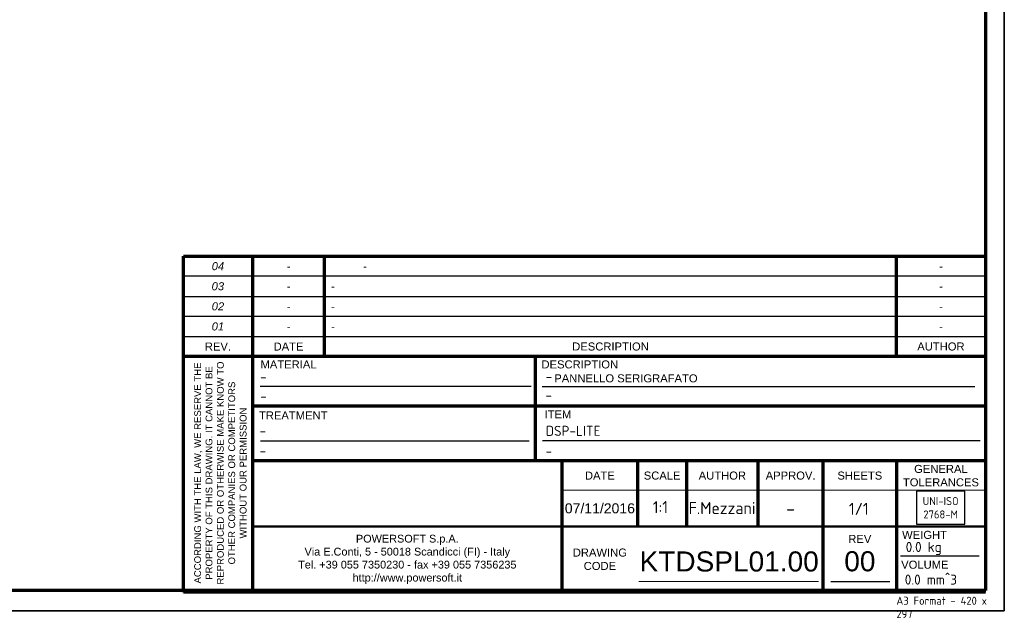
# Model space of a CAD drawing. Header units: millimetres. Extents: x 0 to 420, y -2 to 296.
# Tile 8 of 15: x 175 to 420, y -2 to 147. Entities that reach past the tile are written whole.
import ezdxf
from ezdxf import colors
from ezdxf.entities.mleader import LeaderData, LeaderLine
from ezdxf.math import Vec2, Vec3

# ---------------------------------------------------------------- set-up
doc = ezdxf.new("R2010")
doc.units = ezdxf.units.MM
for name, color, linetype in [('_Translation', 7, 'Continuous'), ('BORDO', 7, 'Continuous'), ('Default', 7, 'Continuous'), ('Predefinito', 7, 'Continuous')]:
    doc.layers.add(name, color=color, linetype=linetype)

# ---------------------------------------------------------------- blocks, each defined once
blk = doc.blocks.new('_DOT')
at = {"color": 0, "linetype": 'ByBlock', "lineweight": -2}
blk.add_line((-0.5, 0), (-1, 0), dxfattribs=at)
at = {"color": 0, "linetype": 'ByBlock', "const_width": 0.5}
blk.add_lwpolyline([(-0.25, 0, 1), (0.25, 0, 1)], format="xyb", close=True, dxfattribs=at)

msp = doc.modelspace()

# ---------------------------------------------------------------- linework, layer by layer
at = {"layer": '_Translation', "color": 7, "linetype": 'Continuous', "lineweight": 70}
for p, q in [((415.345, 291.597), (415.345, 5.051)), ((215.495, 4.67), (215.495, 88.313)), ((215.495, 88.313), (415.317, 88.313)), ((232.692, 88.313), (232.692, 4.67)), ((415.317, 63.319), (215.495, 63.319)), ((303.176, 37.325), (303.176, 63.319)), ((232.692, 51.048), (415.317, 51.048)), ((415.317, 37.325), (232.692, 37.325)), ((309.88, 4.67), (309.88, 37.325)), ((328.634, 37.325), (328.634, 20.997)), ((340.89, 20.997), (340.89, 37.325)), ((358.645, 37.325), (358.645, 20.997)), ((374.9, 4.67), (374.9, 37.325)), ((393.125, 37.325), (393.125, 17.907)), ((415.345, 5.051), (5.475, 5.051))]:
    msp.add_line(p, q, dxfattribs=at)
at = {"layer": '_Translation', "color": 7, "linetype": 'Continuous', "lineweight": 25}
for p, q in [((415.317, 83.329), (215.495, 83.329)), ((215.495, 78.312), (415.317, 78.312)), ((415.317, 73.316), (215.495, 73.316)), ((215.495, 68.318), (415.317, 68.318)), ((234.613, 55.913), (302.1, 55.913)), ((304.865, 55.891), (412.649, 55.891)), ((413.969, 42.326), (304.998, 42.326))]:
    msp.add_line(p, q, dxfattribs=at)
at = {"layer": '_Translation', "color": 7, "linetype": 'Continuous', "lineweight": 30}
msp.add_lwpolyline([(398.129, 29.764), (398.129, 21.581), (410.178, 21.581), (410.178, 29.764), (398.129, 29.764)], dxfattribs=at)
at = {"layer": 'Default', "color": 7, "linetype": 'Continuous', "lineweight": 18}
msp.add_line((328.978, 7.347), (373.734, 7.347), dxfattribs=at)
at = {"layer": 'Predefinito', "color": 7, "linetype": 'Continuous', "lineweight": 35}
for p, q in [((420.012, 296.257), (420.012, -0.008)), ((420.012, -0.008), (0.74, -0.008))]:
    msp.add_line(p, q, dxfattribs=at)
at = {"layer": 'Predefinito', "color": 7, "linetype": 'Continuous', "lineweight": 70}
for p, q in [((250.681, 63.319), (250.681, 88.313)), ((393.125, 63.319), (393.125, 88.313)), ((393.125, 17.907), (393.125, 4.67)), ((415.317, 4.67), (215.495, 4.67))]:
    msp.add_line(p, q, dxfattribs=at)
at = {"layer": 'Predefinito', "color": 7, "linetype": 'Continuous', "lineweight": 9}
for p, q in [((415.317, 88.313), (415.317, 4.67)), ((210.703, -0.008), (420.012, -0.008))]:
    msp.add_line(p, q, dxfattribs=at)
at = {"layer": 'Predefinito', "color": 7, "linetype": 'Continuous', "lineweight": 25}
for p, q in [((234.679, 42.35), (301.649, 42.35)), ((394.147, 13.708), (413.71, 13.708)), ((376.763, 7.347), (391.494, 7.347)), ((393.935, 5.36), (414.071, 5.36))]:
    msp.add_line(p, q, dxfattribs=at)
at = {"layer": 'Predefinito', "color": 7, "linetype": 'Continuous', "lineweight": 18}
msp.add_line((309.88, 30.028), (415.317, 30.028), dxfattribs=at)
at = {"layer": 'Predefinito', "color": 7, "linetype": 'Continuous', "lineweight": 50}
msp.add_line((415.317, 20.997), (232.692, 20.997), dxfattribs=at)

# ---------------------------------------------------------------- texts
at = {"layer": '_Translation', "char_height": 2}
for s, insert, width, attachment_point in [('{\\fArial|b0||i1||c0|p34;\\C7;\\H2.;\\W1.;04}', (224.094, 85.813), 17.19725, 5), ('{\\fArial|b0||i1||c0|p34;\\C7;\\H2.;\\W1.;-}', (241.687, 85.813), 17.98926, 5), ('{\\fArial|b0||i1||c0|p34;\\C7;\\H2.;\\W1.;^I}{\\fArial|b0||i1||c0|p34;\\C7;\\H2.;\\W1.;  -}', (250.681, 85.813), 142.44308, 4), ('{\\fArial|b0||i1||c0|p34;\\C7;\\H2.;\\W1.;-}', (404.221, 85.813), 22.19296, 5), ('{\\fArial|b0||i1||c0|p34;\\C7;\\H2.;\\W1.;03}', (224.077, 80.815), 17.16428, 5), ('{\\fArial|b0||i1||c0|p34;\\C7;\\H2.;\\W1.;-}', (241.687, 80.815), 17.98926, 5), ('{\\fArial|b0||i1||c0|p34;\\C7;\\H2.;\\W1.;  -}', (250.681, 80.815), 142.44308, 4), ('{\\fArial|b0||i1||c0|p34;\\C7;\\H2.;\\W1.;-}', (404.221, 80.815), 22.19296, 5), ('{\\fArial|b0||i1||c0|p34;\\C7;\\H2.;\\W1.;02}', (224.094, 75.816), 17.19725, 5), ('{\\fArial|b0||i1||c0|p34;\\C7;\\H2.;\\W1.;-}', (241.687, 75.814), 17.98926, 5), ('{\\fArial|b0||i1||c0|p34;\\C7;\\H2.;\\W1.;  -}', (250.681, 75.816), 142.44308, 4), ('{\\fArial|b0||i1||c0|p34;\\C7;\\H2.;\\W1.;-}', (404.221, 75.816), 22.19296, 5), ('{\\fArial|b0||i1||c0|p34;\\C7;\\H2.;\\W1.;01}', (224.094, 70.817), 17.19725, 5), ('{\\fArial|b0||i1||c0|p34;\\C7;\\H2.;\\W1.;-}', (241.687, 70.817), 17.98926, 5), ('{\\fArial|b0||i1||c0|p34;\\C7;\\H2.;\\W1.;  -}', (250.681, 70.817), 142.44308, 4), ('{\\fArial|b0||i1||c0|p34;\\C7;\\H2.;\\W1.;-}', (404.221, 70.817), 22.19296, 5), ('{\\fArial|b0||i0||c0|p34;\\C7;\\H2.;\\W1.;REV.}', (224.094, 65.818), 17.19725, 5), ('{\\fArial|b0||i0||c0|p34;\\C7;\\H2.;\\W1.;DATE}', (241.687, 65.818), 17.98926, 5), ('{\\fArial|b0||i0||c0|p34;\\C7;\\H2.;\\W1.;DESCRIPTION}', (321.903, 65.818), 142.44308, 5), ('{\\fArial|b0||i0||c0|p34;\\C7;\\H2.;\\W1.;AUTHOR}', (404.221, 65.818), 22.19296, 5), ('{\\fArial|b0||i0||c0|p34;\\C7;\\H2.;\\W1.;MATERIAL}', (241.686, 61.362), 17.98824, 5), ('{\\fArial|b0||i0||c0|p34;\\C7;\\H2.;\\W1.;DESCRIPTION}', (314.245, 61.354), 22.13987, 5), ('{\\fArial|b0||i0||c0|p34;\\C7;\\H2.;\\W1.;TREATMENT}', (242.855, 48.668), 20.32635, 5), ('{\\fArial|b0||i0||c0|p34;\\C7;\\H2.;\\W1.;ITEM}', (308.802, 48.928), 11.25254, 5), ('{\\fArial|b0||i0||c0|p34;\\C7;\\H2.;\\W1.;DATE}', (319.257, 33.676), 18.75434, 5), ('{\\fArial|b0||i0||c0|p34;\\C7;\\H2.;\\W1.;SCALE}', (334.762, 33.676), 12.25588, 5), ('{\\fArial|b0||i0||c0|p34;\\C7;\\H2.;\\W1.;AUTHOR}', (349.768, 33.676), 17.75458, 5), ('{\\fArial|b0||i0||c0|p34;\\C7;\\H2.;\\W1.;APPROV.}', (366.772, 33.676), 16.25493, 5), ('{\\fArial|b0||i0||c0|p34;\\C7;\\H2.;\\W1.;SHEETS}', (384.012, 33.676), 18.22469, 5), ('{\\fArial|b0||i0||c0|p34;\\C7;\\H2.;\\W1.;GENERAL \\P}{\\fArial|b0||i0||c0|p34;\\C7;\\H2.;\\W1.;TOLERANCES}', (404.221, 33.66), 22.19296, 5), ('{\\fSolid Edge ISO|b0||i0||c0|p34;\\C7;\\H2.;\\W1.;UNI-ISO\\P}{\\fSolid Edge ISO|b0||i0||c0|p34;\\C7;\\H2.;\\W1.;2768-M}', (404.153, 25.673), 12.04884, 5), ('{\\fArial|b0||i0||c0|p34;\\C7;\\H2.;\\W1.;WEIGHT}', (400.136, 18.906), 14.02207, 5), ('{\\fArial|b0||i0||c0|p34;\\C7;\\H2.;\\W1.;REV}', (384.012, 17.913), 18.22469, 5), ('{\\fArial|b0||i0||c0|p34;\\C7;\\H2.;\\W1.;DRAWING\\P}{\\fArial|b0||i0||c0|p34;\\C7;\\H2.;\\W1.;CODE}', (319.257, 12.834), 18.75434, 5), ('{\\fArial|b0||i0||c0|p34;\\C7;\\H2.;\\W1.;VOLUME}', (400.218, 11.48), 14.1342, 5)]:
    msp.add_mtext(s, dxfattribs=dict(at, insert=insert, width=width, attachment_point=attachment_point))
at = {"layer": '_Translation', "insert": (224.712, 34.322), "char_height": 1.7, "width": 57.16663, "attachment_point": 5, "rotation": 90}
msp.add_mtext('{\\fArial|b0||i0||c0|p34;\\C7;\\H1.7;\\W1.;ACCORDING WITH THE LAW, WE RESERVE THE \\P}{\\fArial|b0||i0||c0|p34;\\C7;\\H1.7;\\W1.;PROPERTY OF THIS DRAWING. IT CANNOT BE \\P}{\\fArial|b0||i0||c0|p34;\\C7;\\H1.7;\\W1.;REPRODUCED OR OTHERWISE MAKE KNOW TO \\P}{\\fArial|b0||i0||c0|p34;\\C7;\\H1.7;\\W1.;OTHER COMPANIES OR COMPETITORS \\P}{\\fArial|b0||i0||c0|p34;\\C7;\\H1.7;\\W1.;WITHOUT OUR PERMISSION }', dxfattribs=at)
at = {"layer": 'BORDO', "attachment_point": 5}
for s, insert, char_height, width in [('{\\fArial|b0||i0||c0|p34;\\C7;\\H2.5;\\W1.;07/11/2016}', (319.257, 25.512), 2.5, 18.75434), ('{\\fSolid Edge ISO|b0||i0||c0|p34;\\C7;\\H3.5;\\W1.;-}', (366.772, 25.512), 3.5, 16.25493)]:
    msp.add_mtext(s, dxfattribs=dict(at, insert=insert, char_height=char_height, width=width))
at = {"layer": 'Default', "insert": (307.895, 58.897), "char_height": 2, "width": 39.31305, "attachment_point": 1}
msp.add_mtext('{\\fArial Baltic|b0||i0||c0|p34;\\C7;\\H2.;\\W1.;PANNELLO SERIGRAFATO}', dxfattribs=at)
at = {"layer": 'Predefinito'}
for s, insert, char_height, width, attachment_point in [('{\\fArial|b0||i0||c0|p34;\\C7;\\H1.940277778;\\W1.;\\T1.;POWERSOFT S.p.A.\\P}{\\fArial|b0||i0||c0|p34;\\C7;\\H1.940277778;\\W1.;\\T1.;Via E.Conti, 5 - 50018 Scandicci (FI) - Italy\\P}{\\fArial|b0||i0||c0|p34;\\C7;\\H1.940277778;\\W1.;\\T1.;Tel. +39 055 7350230 - fax +39 055 7356235\\P}{\\fArial|b0||i0||c0|p34;\\C7;\\H1.940277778;\\W1.;\\T1.;http://www.powersoft.it\\P}', (271.277, 12.834), 1.94028, 77.20525, 5), ('{\\fSolid Edge ISO|b0||i0||c0|p34;\\C7;\\H2.;\\W1.;A3 Format - 420 x 297}', (393.127, 3.517), 2, 24.65001, 1)]:
    msp.add_mtext(s, dxfattribs=dict(at, insert=insert, char_height=char_height, width=width, attachment_point=attachment_point))

# ---------------------------------------------------------------- leaders
at = {"layer": 'Default', "color": 7, "linetype": 'Continuous', "lineweight": 35}
ml = msp.add_multileader_mtext('Standard', dxfattribs=at)
ml.set_content('{\\pxsm0.9;\\fSolid Edge ISO|b1||i0||c0|p34;\\W1.;-\\P}', color=256)
ml.set_leader_properties()
ml.set_arrow_properties(name='DOT')
ml.build(insert=Vec2(0, 0))
ml.multileader.update_dxf_attribs({"leader_type": 0, "dogleg_length": 0, "arrow_head_size": 3.75})
ctx = ml.context
ctx.base_point, ctx.char_height, ctx.arrow_head_size, ctx.landing_gap_size = Vec3(303.756, 58.384), 2.5, 3.75, 0.875
notes = []
notes.append((ctx, [(0, (0, 0, 0), (0, 0), (1, 0), 1, [])]))
ctx.mtext.insert = Vec3(305.756, 59.634)
ml = msp.add_multileader_mtext('Standard', dxfattribs=at)
ml.set_content('{\\pxsm0.9;\\fSolid Edge ISO|b1||i0||c0|p34;\\W1.;-\\P}', color=256)
ml.set_leader_properties()
ml.set_arrow_properties(name='DOT')
ml.build(insert=Vec2(0, 0))
ml.multileader.update_dxf_attribs({"leader_type": 0, "dogleg_length": 0, "arrow_head_size": 3.75})
ctx = ml.context
ctx.base_point, ctx.char_height, ctx.arrow_head_size, ctx.landing_gap_size = Vec3(232.604, 58.272), 2.5, 3.75, 0.875
notes.append((ctx, [(0, (0, 0, 0), (0, 0), (1, 0), 1, [])]))
ctx.mtext.insert = Vec3(234.604, 59.522)
ml = msp.add_multileader_mtext('Standard', dxfattribs=at)
ml.set_content('{\\pxsm0.9;\\fSolid Edge ISO|b1||i0||c0|p34;\\W1.;-\\P}', color=256)
ml.set_leader_properties()
ml.set_arrow_properties(name='DOT')
ml.build(insert=Vec2(0, 0))
ml.multileader.update_dxf_attribs({"leader_type": 0, "dogleg_length": 0, "arrow_head_size": 3.75})
ctx = ml.context
ctx.base_point, ctx.char_height, ctx.arrow_head_size, ctx.landing_gap_size = Vec3(303.693, 53.705), 2.5, 3.75, 0.875
notes.append((ctx, [(0, (0, 0, 0), (0, 0), (1, 0), 1, [])]))
ctx.mtext.insert = Vec3(305.693, 54.955)
ml = msp.add_multileader_mtext('Standard', dxfattribs=at)
ml.set_content('{\\pxsm0.9;\\fSolid Edge ISO|b1||i0||c0|p34;\\W1.;-\\P}', color=256)
ml.set_leader_properties()
ml.set_arrow_properties(name='DOT')
ml.build(insert=Vec2(0, 0))
ml.multileader.update_dxf_attribs({"leader_type": 0, "dogleg_length": 0, "arrow_head_size": 3.75})
ctx = ml.context
ctx.base_point, ctx.char_height, ctx.arrow_head_size, ctx.landing_gap_size = Vec3(232.632, 53.451), 2.5, 3.75, 0.875
notes.append((ctx, [(0, (0, 0, 0), (0, 0), (1, 0), 1, [])]))
ctx.mtext.insert = Vec3(234.632, 54.701)
ml = msp.add_multileader_mtext('Standard', dxfattribs=at)
ml.set_content('{\\pxsm0.9;\\fSolid Edge ISO|b1||i0||c0|p34;\\W1.;DSP-LITE\\P}', color=256)
ml.set_leader_properties()
ml.set_arrow_properties(name='DOT')
ml.build(insert=Vec2(0, 0))
ml.multileader.update_dxf_attribs({"leader_type": 0, "dogleg_length": 0, "arrow_head_size": 3.75})
ctx = ml.context
ctx.base_point, ctx.char_height, ctx.arrow_head_size, ctx.landing_gap_size = Vec3(303.768, 44.808), 2.5, 3.75, 0.875
notes.append((ctx, [(0, (0, 0, 0), (0, 0), (1, 0), 1, [])]))
ctx.mtext.insert = Vec3(305.768, 46.078)
ml = msp.add_multileader_mtext('Standard', dxfattribs=at)
ml.set_content('{\\pxsm0.9;\\fSolid Edge ISO|b1||i0||c0|p34;\\W1.;-\\P}', color=256)
ml.set_leader_properties()
ml.set_arrow_properties(name='DOT')
ml.build(insert=Vec2(0, 0))
ml.multileader.update_dxf_attribs({"leader_type": 0, "dogleg_length": 0, "arrow_head_size": 3.75})
ctx = ml.context
ctx.base_point, ctx.char_height, ctx.arrow_head_size, ctx.landing_gap_size = Vec3(232.487, 44.836), 2.5, 3.75, 0.875
notes.append((ctx, [(0, (0, 0, 0), (0, 0), (1, 0), 1, [])]))
ctx.mtext.insert = Vec3(234.487, 46.086)
ml = msp.add_multileader_mtext('Standard', dxfattribs=at)
ml.set_content('{\\pxsm0.9;\\fSolid Edge ISO|b1||i0||c0|p34;\\W1.;-\\P}', color=256)
ml.set_leader_properties()
ml.set_arrow_properties(name='DOT')
ml.build(insert=Vec2(0, 0))
ml.multileader.update_dxf_attribs({"leader_type": 0, "dogleg_length": 0, "arrow_head_size": 3.75})
ctx = ml.context
ctx.base_point, ctx.char_height, ctx.arrow_head_size, ctx.landing_gap_size = Vec3(232.475, 39.85), 2.5, 3.75, 0.875
notes.append((ctx, [(0, (0, 0, 0), (0, 0), (1, 0), 1, [])]))
ctx.mtext.insert = Vec3(234.475, 41.1)
ml = msp.add_multileader_mtext('Standard', dxfattribs=at)
ml.set_content('{\\pxsm0.9;\\fSolid Edge ISO|b1||i0||c0|p34;\\W1.;-\\P}', color=256)
ml.set_leader_properties()
ml.set_arrow_properties(name='DOT')
ml.build(insert=Vec2(0, 0))
ml.multileader.update_dxf_attribs({"leader_type": 0, "dogleg_length": 0, "arrow_head_size": 3.75})
ctx = ml.context
ctx.base_point, ctx.char_height, ctx.arrow_head_size, ctx.landing_gap_size = Vec3(303.717, 39.808), 2.5, 3.75, 0.875
notes.append((ctx, [(0, (0, 0, 0), (0, 0), (1, 0), 1, [])]))
ctx.mtext.insert = Vec3(305.717, 41.058)
ml = msp.add_multileader_mtext('Standard', dxfattribs=at)
ml.set_content('{\\pxsm0.9;\\fSolid Edge ISO|b0||i0||c0|p34;\\W1.;1:1\\P}', color=256)
ml.set_leader_properties()
ml.set_arrow_properties(name='DOT')
ml.build(insert=Vec2(0, 0))
ml.multileader.update_dxf_attribs({"leader_type": 0, "dogleg_length": 0, "arrow_head_size": 4.5})
ctx = ml.context
ctx.base_point, ctx.char_height, ctx.arrow_head_size, ctx.landing_gap_size = Vec3(331.031, 25.828), 3, 4.5, 1.05
ctx.text_align_type = 1
notes.append((ctx, [(0, (0, 0, 0), (0, 0), (1, 0), 1, [])]))
ctx.mtext.insert, ctx.mtext.alignment = Vec3(334.33, 27.331), 2
ml = msp.add_multileader_mtext('Standard', dxfattribs=at)
ml.set_content('{\\pxsm0.9;\\fSolid Edge ISO|b0||i0||c0|p34;\\W1.;F.Mezzani\\P}', color=256)
ml.set_leader_properties()
ml.set_arrow_properties(name='DOT')
ml.build(insert=Vec2(0, 0))
ml.multileader.update_dxf_attribs({"leader_type": 0, "dogleg_length": 0, "arrow_head_size": 4.5})
ctx = ml.context
ctx.base_point, ctx.char_height, ctx.arrow_head_size, ctx.landing_gap_size = Vec3(340.96, 25.592), 3, 4.5, 1.05
ctx.text_align_type = 1
notes.append((ctx, [(0, (0, 0, 0), (0, 0), (1, 0), 1, [])]))
ctx.mtext.insert, ctx.mtext.alignment = Vec3(349.689, 27.097), 2
ml = msp.add_multileader_mtext('Standard', dxfattribs=at)
ml.set_content('{\\pxsm0.9;\\fSolid Edge ISO|b0||i0||c0|p34;\\W1.;1/1\\P}', color=256)
ml.set_leader_properties()
ml.set_arrow_properties(name='DOT')
ml.build(insert=Vec2(0, 0))
ml.multileader.update_dxf_attribs({"leader_type": 0, "dogleg_length": 0, "arrow_head_size": 4.5})
ctx = ml.context
ctx.base_point, ctx.char_height, ctx.arrow_head_size, ctx.landing_gap_size = Vec3(380.167, 25.394), 3, 4.5, 1.05
ctx.text_align_type = 1
notes.append((ctx, [(0, (0, 0, 0), (0, 0), (1, 0), 1, [])]))
ctx.mtext.insert, ctx.mtext.alignment = Vec3(383.766, 26.899), 2
ml = msp.add_multileader_mtext('Standard', dxfattribs=at)
ml.set_content('{\\pxsm0.9;\\fSolid Edge ISO|b0||i0||c0|p34;\\W1.;0.0 kg\\P}', color=256)
ml.set_leader_properties()
ml.set_arrow_properties(name='DOT')
ml.build(insert=Vec2(0, 0))
ml.multileader.update_dxf_attribs({"leader_type": 0, "dogleg_length": 0, "arrow_head_size": 3.75})
ctx = ml.context
ctx.base_point, ctx.char_height, ctx.arrow_head_size, ctx.landing_gap_size = Vec3(393.448, 15.582), 2.5, 3.75, 0.875
notes.append((ctx, [(0, (0, 0, 0), (0, 0), (1, 0), 1, [])]))
ctx.mtext.insert = Vec3(395.448, 17.158)
ml = msp.add_multileader_mtext('Standard', dxfattribs=at)
ml.set_content('{\\pxsm0.9;\\fArial|b0||i0||c0|p34;\\W1.;00\\P}', color=256)
ml.set_leader_properties()
ml.set_arrow_properties(name='DOT')
ml.build(insert=Vec2(0, 0))
ml.multileader.update_dxf_attribs({"leader_type": 0, "dogleg_length": 0, "arrow_head_size": 7.5})
ctx = ml.context
ctx.base_point, ctx.char_height, ctx.arrow_head_size, ctx.landing_gap_size = Vec3(378.456, 12.306), 5, 7.5, 1.75
ctx.text_align_type = 1
notes.append((ctx, [(0, (0, 0, 0), (0, 0), (1, 0), 1, [])]))
ctx.mtext.insert, ctx.mtext.alignment = Vec3(384.024, 14.848), 2
ml = msp.add_multileader_mtext('Standard', dxfattribs=at)
ml.set_content('{\\pxsm0.9;\\fArial|b0||i0||c0|p34;\\W1.;KTDSPL01.00\\P}', color=256)
ml.set_leader_properties()
ml.set_arrow_properties(name='DOT')
ml.build(insert=Vec2(0, 0))
ml.multileader.update_dxf_attribs({"leader_type": 0, "dogleg_length": 0, "arrow_head_size": 7.5})
ctx = ml.context
ctx.base_point, ctx.char_height, ctx.arrow_head_size, ctx.landing_gap_size = Vec3(327.139, 12.259), 5, 7.5, 1.75
notes.append((ctx, [(0, (0, 0, 0), (0, 0), (1, 0), 1, [])]))
ctx.mtext.insert = Vec3(329.139, 14.801)
ml = msp.add_multileader_mtext('Standard', dxfattribs=at)
ml.set_content('{\\pxsm0.9;\\fSolid Edge ISO|b0||i0||c0|p34;\\W1.;0.0 mm^ 3\\P}', color=256)
ml.set_leader_properties()
ml.set_arrow_properties(name='DOT')
ml.build(insert=Vec2(0, 0))
ml.multileader.update_dxf_attribs({"leader_type": 0, "dogleg_length": 0, "arrow_head_size": 3.75})
ctx = ml.context
ctx.base_point, ctx.char_height, ctx.arrow_head_size, ctx.landing_gap_size = Vec3(393.214, 7.775), 2.5, 3.75, 0.875
notes.append((ctx, [(0, (0, 0, 0), (0, 0), (1, 0), 1, [])]))
ctx.mtext.insert = Vec3(395.214, 9.037)
for ctx, leaders in notes:
    for number, flags, end, landing, length, lines in leaders:
        leader = LeaderData()
        leader.index, (leader.has_last_leader_line, leader.has_dogleg_vector, leader.attachment_direction) = number, flags
        leader.last_leader_point, leader.dogleg_vector, leader.dogleg_length = Vec3(end), Vec3(landing), length
        for number, points, colour, breaks in lines:
            line = LeaderLine()
            line.index, line.vertices, line.color, line.breaks = number, Vec3.list(points), colors.encode_raw_color(colour), breaks
            leader.lines.append(line)
        ctx.leaders.append(leader)

doc.saveas('drawing.dxf')
